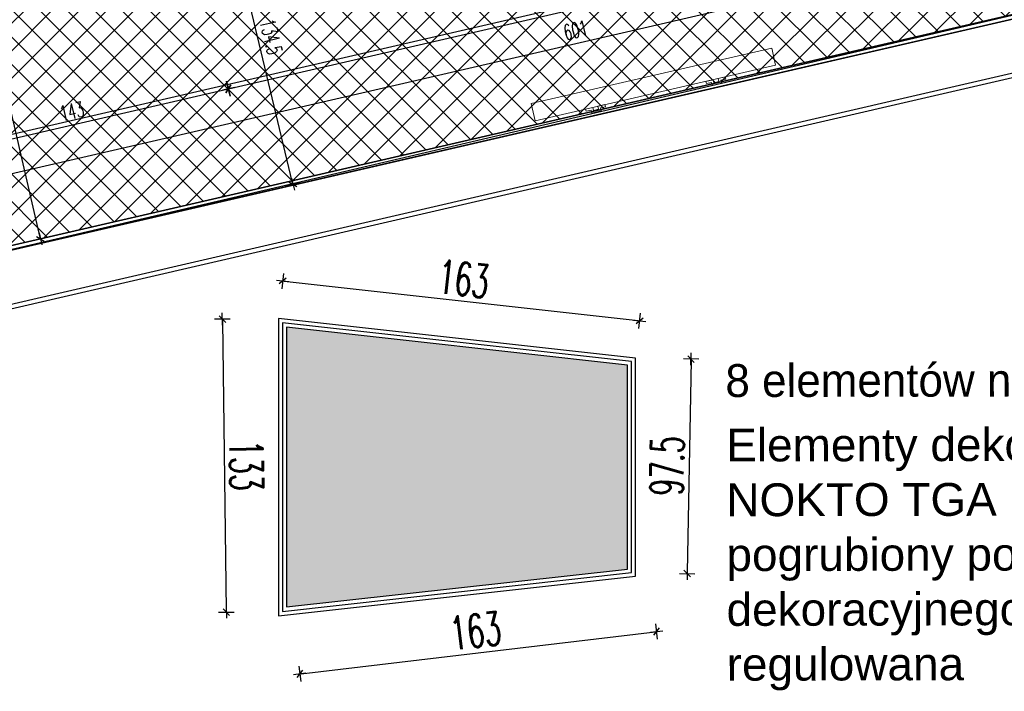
# Model space of a CAD drawing. Header units: centimetres. Extents: x -15121 to 17422, y -60492 to 0.
# Tile 105 of 256: x 1323 to 1770, y -30932 to -30627. Entities that reach past the tile are written whole.
import ezdxf

# ---------------------------------------------------------------- set-up
doc = ezdxf.new("R2010")
doc.units = ezdxf.units.CM
doc.header["$LTSCALE"] = 60
for name, color, linetype in [('A-SCI', 7, 'Continuous'), ('AIKA grzejniki', 7, 'Continuous'), ('AIKA lampy restauracja wymiarowanie', 7, 'Continuous'), ('AIKA podłoga deski cała', 2, 'Continuous'), ('AIKA powierzchnie2', 2, 'Continuous'), ('AIKA sufity podwieszane', 8, 'Continuous'), ('AIKA sufity wymiarowanie', 7, 'Continuous'), ('AIKA trapezy', 8, 'Continuous'), ('AIKA trapezy hacz', 8, 'Continuous'), ('AIKA TYNK2', 5, 'Continuous'), ('AIKA wymiarowanie ogólne rzut2', 7, 'Continuous'), ('AIKA ŚCIANA2', 8, 'Continuous')]:
    doc.layers.add(name, color=color, linetype=linetype)
doc.layers.add('IS_Grzejnik', color=15, linetype='Continuous', lineweight=5)
doc.styles.add('wymiar', font='txt.shx', dxfattribs={"width": 0.6})
doc.dimstyles.new('Dwudziestka', dxfattribs={"dimtxt": 7, "dimasz": 0.7, "dimexe": 5, "dimexo": 0, "dimgap": 2.5, "dimtad": 1, "dimtoh": 1, "dimdec": 3, "dimrnd": 0.5, "dimdsep": 46, "dimtxsty": 'wymiar', "dimblk": 'znacznik', "dimcen": 0, "dimdle": 5, "dimse1": 1, "dimse2": 1, "dimclrd": 256, "dimclre": 256, "dimclrt": 256, "dimadec": 0, "dimazin": 0, "dimtfac": 0.4, "dimtdec": 3, "dimtix": 1, "dimtofl": 0, "dimtmove": 2, "dimatfit": 3, "dimldrblk": 'znacznik', "dimfxl": 1, "dimtolj": 1, "dimarcsym": 0})

# ---------------------------------------------------------------- blocks, each defined once
blk = doc.blocks.new('SL grzejniki restauracja')
at = {"layer": 'IS_Grzejnik', "color": 15, "extrusion": (0, 0, -1)}
blk.add_lwpolyline([(1479.01, -1381.69), (1588.15, -1406.83), (1589.95, -1399.03), (1480.81, -1373.89)], close=True, dxfattribs=at)
at = {"layer": 'IS_Grzejnik', "color": 15}
for points in [[(-1501.91, -1386.96), (-1505.16, -1387.71), (-1504.85, -1389.07), (-1507.12, -1389.6), (-1507.43, -1388.23), (-1510.68, -1388.98), (-1510.46, -1389.96), (-1508.18, -1389.43), (-1507.87, -1390.8), (-1503.65, -1389.82), (-1503.96, -1388.46), (-1501.69, -1387.94)], [(-1556.48, -1399.53), (-1559.73, -1400.28), (-1559.42, -1401.65), (-1561.69, -1402.17), (-1562, -1400.81), (-1565.25, -1401.55), (-1565.03, -1402.53), (-1562.75, -1402), (-1562.44, -1403.37), (-1558.22, -1402.4), (-1558.53, -1401.03), (-1556.26, -1400.51)]]:
    blk.add_lwpolyline(points, close=True, dxfattribs=at)
blk = doc.blocks.new('znacznik')
at = {"color": 0}
for points in [[(-4, 0), (4, 0)], [(0, -5), (0, 5)]]:
    blk.add_lwpolyline(points, dxfattribs=at)
at = {"color": 1}
blk.add_lwpolyline([(-2.12, -2.12), (2.12, 2.12)], dxfattribs=at)
blk = doc.blocks.new('*D5402')
at = {"layer": 'AIKA wymiarowanie ogólne rzut2', "lineweight": -2, "transparency": 16777216}
blk.add_line((1868.4, -30570.65), (1284.16, -30705.53), dxfattribs=at)
at = {"layer": 'Defpoints', "color": 0, "transparency": 16777216}
for p in [(1872.62, -30585.85), (1258.88, -30599.13), (1283.48, -30705.69)]:
    blk.add_point(p, dxfattribs=at)
at = {"layer": 'AIKA wymiarowanie ogólne rzut2', "linetype": 'ByBlock', "lineweight": -2, "transparency": 16777216, "xscale": 0.7, "yscale": 0.7, "zscale": 0.7}
for p, rotation in [((1869.08, -30570.5), 12.9999999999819), ((1283.48, -30705.69), 192.9999999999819)]:
    blk.add_blockref('znacznik', p, dxfattribs=dict(at, rotation=rotation))
at = {"layer": 'AIKA wymiarowanie ogólne rzut2', "transparency": 16777216, "insert": (1574.93, -30632.25), "char_height": 7, "attachment_point": 5, "rotation": 13, "style": 'wymiar'}
blk.add_mtext('\\A1;601', dxfattribs=at)
blk = doc.blocks.new('*D7114')
at = {"layer": 'AIKA lampy restauracja wymiarowanie', "lineweight": -2, "transparency": 16777216}
blk.add_line((1446.5, -30701.46), (1415.43, -30571.96), dxfattribs=at)
at = {"layer": 'Defpoints', "color": 0, "transparency": 16777216}
for p in [(1415.26, -30571.28), (1371.74, -30581.72), (1403.14, -30712.59)]:
    blk.add_point(p, dxfattribs=at)
at = {"layer": 'AIKA lampy restauracja wymiarowanie', "lineweight": -2, "transparency": 16777216, "xscale": 0.7, "yscale": 0.7, "zscale": 0.7}
for p, rotation in [((1415.26, -30571.28), 103.4939145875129), ((1446.66, -30702.14), 283.4939145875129)]:
    blk.add_blockref('znacznik', p, dxfattribs=dict(at, rotation=rotation))
at = {"layer": 'AIKA lampy restauracja wymiarowanie', "transparency": 16777216, "insert": (1436.8, -30635.31), "char_height": 7, "attachment_point": 5, "rotation": 283.4939, "style": 'wymiar'}
blk.add_mtext('\\A1;134.5', dxfattribs=at)
blk = doc.blocks.new('*D7124')
at = {"layer": 'AIKA lampy restauracja wymiarowanie', "lineweight": -2, "transparency": 16777216}
blk.add_line((1278.72, -30690.84), (1416.69, -30658.99), dxfattribs=at)
at = {"layer": 'Defpoints', "color": 0, "transparency": 16777216}
for p in [(1417.37, -30658.83), (1428.43, -30706.75), (1289.1, -30738.92)]:
    blk.add_point(p, dxfattribs=at)
at = {"layer": 'AIKA lampy restauracja wymiarowanie', "lineweight": -2, "transparency": 16777216, "xscale": 0.7, "yscale": 0.7, "zscale": 0.7}
for p, rotation in [((1417.37, -30658.83), 12.99999941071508), ((1278.04, -30691), 192.9999994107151)]:
    blk.add_blockref('znacznik', p, dxfattribs=dict(at, rotation=rotation))
at = {"layer": 'AIKA lampy restauracja wymiarowanie', "transparency": 16777216, "insert": (1346.36, -30669.07), "char_height": 7, "attachment_point": 5, "rotation": 13, "style": 'wymiar'}
blk.add_mtext('\\A1;143', dxfattribs=at)
blk = doc.blocks.new('*D7125')
at = {"layer": 'AIKA lampy restauracja wymiarowanie', "lineweight": -2, "transparency": 16777216}
blk.add_line((1418.05, -30658.68), (1747.93, -30582.52), dxfattribs=at)
at = {"layer": 'Defpoints', "color": 0, "transparency": 16777216}
for p in [(1748.61, -30582.36), (1753.22, -30602.33), (1428.43, -30706.75)]:
    blk.add_point(p, dxfattribs=at)
at = {"layer": 'AIKA lampy restauracja wymiarowanie', "lineweight": -2, "transparency": 16777216, "xscale": 0.7, "yscale": 0.7, "zscale": 0.7}
for p, rotation in [((1748.61, -30582.36), 12.99999941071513), ((1417.37, -30658.83), 192.9999994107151)]:
    blk.add_blockref('znacznik', p, dxfattribs=dict(at, rotation=rotation))
at = {"layer": 'AIKA lampy restauracja wymiarowanie', "transparency": 16777216, "insert": (1581.64, -30614.75), "char_height": 7, "attachment_point": 5, "rotation": 13, "style": 'wymiar'}
blk.add_mtext('\\A1;340', dxfattribs=at)
blk = doc.blocks.new('*D7269')
at = {"layer": 'AIKA sufity wymiarowanie', "lineweight": -2, "transparency": 16777216}
blk.add_line((1278.25, -30688.81), (1864.43, -30553.48), dxfattribs=at)
at = {"layer": 'Defpoints', "color": 0, "transparency": 16777216}
for p in [(1865.11, -30553.32), (1876.19, -30601.32), (1288.65, -30736.97)]:
    blk.add_point(p, dxfattribs=at)
at = {"layer": 'AIKA sufity wymiarowanie', "lineweight": -2, "transparency": 16777216, "xscale": 0.7, "yscale": 0.7, "zscale": 0.7}
for p, rotation in [((1865.11, -30553.32), 12.9999999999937), ((1277.57, -30688.97), 192.9999999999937)]:
    blk.add_blockref('znacznik', p, dxfattribs=dict(at, rotation=rotation))
at = {"layer": 'AIKA sufity wymiarowanie', "transparency": 16777216, "insert": (1569.99, -30615.3), "char_height": 7, "attachment_point": 5, "rotation": 13, "style": 'wymiar'}
blk.add_mtext('\\A1;603', dxfattribs=at)
blk = doc.blocks.new('*D7276')
at = {"layer": 'AIKA wymiarowanie ogólne rzut2', "lineweight": -2, "transparency": 16777216}
blk.add_line((1331.9, -30726.28), (1118.76, -29802.96), dxfattribs=at)
at = {"layer": 'Defpoints', "color": 0, "transparency": 16777216}
for p in [(1118.6, -29802.28), (1090.73, -29808.71), (1304.2, -30733.39)]:
    blk.add_point(p, dxfattribs=at)
at = {"layer": 'AIKA wymiarowanie ogólne rzut2', "lineweight": -2, "transparency": 16777216, "xscale": 0.7, "yscale": 0.7, "zscale": 0.7}
for p, rotation in [((1118.6, -29802.28), 102.999035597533), ((1332.06, -30726.96), 282.999035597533)]:
    blk.add_blockref('znacznik', p, dxfattribs=dict(at, rotation=rotation))
at = {"layer": 'AIKA wymiarowanie ogólne rzut2', "transparency": 16777216, "insert": (1231.18, -30263.27), "char_height": 7, "attachment_point": 5, "rotation": 282.999, "style": 'wymiar'}
blk.add_mtext('\\A1;949', dxfattribs=at)
blk = doc.blocks.new('*D7277')
at = {"layer": 'AIKA sufity wymiarowanie', "lineweight": -2}
blk.add_line((1442.72, -30746.21), (1603.33, -30764.06), dxfattribs=at)
at = {"layer": 'Defpoints', "color": 0}
for p in [(1440.15, -30763.05), (1604.03, -30764.14), (1602.15, -30781.05)]:
    blk.add_point(p, dxfattribs=at)
at = {"layer": 'AIKA sufity wymiarowanie', "linetype": 'ByBlock', "lineweight": -2, "xscale": 0.7, "yscale": 0.7, "zscale": 0.7}
for p, rotation in [((1442.03, -30746.14), 173.6598082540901), ((1604.03, -30764.14), 353.6598082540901)]:
    blk.add_blockref('znacznik', p, dxfattribs=dict(at, rotation=rotation))
at = {"layer": 'AIKA sufity wymiarowanie', "insert": (1524.13, -30745.2), "char_height": 15, "attachment_point": 5, "rotation": 353.6598, "style": 'wymiar'}
blk.add_mtext('\\A1;163', dxfattribs=at)
blk = doc.blocks.new('*D7278')
at = {"layer": 'AIKA sufity wymiarowanie', "lineweight": -2}
blk.add_line((1414.66, -30764.1), (1416.44, -30895.69), dxfattribs=at)
at = {"layer": 'Defpoints', "color": 0}
for p in [(1440.15, -30763.05), (1416.45, -30896.39), (1441.95, -30896.04)]:
    blk.add_point(p, dxfattribs=at)
at = {"layer": 'AIKA sufity wymiarowanie', "linetype": 'ByBlock', "lineweight": -2, "xscale": 0.7, "yscale": 0.7, "zscale": 0.7}
for p, rotation in [((1414.65, -30763.4), 90.77544883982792), ((1416.45, -30896.39), 270.7754488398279)]:
    blk.add_blockref('znacznik', p, dxfattribs=dict(at, rotation=rotation))
at = {"layer": 'AIKA sufity wymiarowanie', "insert": (1425.55, -30829.76), "char_height": 15, "attachment_point": 5, "rotation": 270.7754, "style": 'wymiar'}
blk.add_mtext('\\A1;133', dxfattribs=at)
blk = doc.blocks.new('*D7279')
at = {"layer": 'AIKA sufity wymiarowanie', "lineweight": -2}
blk.add_line((1450.46, -30924.38), (1611.07, -30905.28), dxfattribs=at)
at = {"layer": 'Defpoints', "color": 0}
for p in [(1608.53, -30877.94), (1446.53, -30897.19), (1611.77, -30905.2)]:
    blk.add_point(p, dxfattribs=at)
at = {"layer": 'AIKA sufity wymiarowanie', "linetype": 'ByBlock', "lineweight": -2, "xscale": 0.7, "yscale": 0.7, "zscale": 0.7}
for p, rotation in [((1611.77, -30905.2), 6.77871200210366), ((1449.77, -30924.46), 186.7787120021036)]:
    blk.add_blockref('znacznik', p, dxfattribs=dict(at, rotation=rotation))
at = {"layer": 'AIKA sufity wymiarowanie', "insert": (1529.59, -30904.9), "char_height": 15, "attachment_point": 5, "rotation": 6.7787, "style": 'wymiar'}
blk.add_mtext('\\A1;163', dxfattribs=at)
blk = doc.blocks.new('*D7280')
at = {"layer": 'AIKA sufity wymiarowanie', "lineweight": -2}
blk.add_line((1627.37, -30782.22), (1625.6, -30878.21), dxfattribs=at)
at = {"layer": 'Defpoints', "color": 0}
for p in [(1616.15, -30781.31), (1614.35, -30878.7), (1625.58, -30878.91)]:
    blk.add_point(p, dxfattribs=at)
at = {"layer": 'AIKA sufity wymiarowanie', "linetype": 'ByBlock', "lineweight": -2, "xscale": 0.7, "yscale": 0.7, "zscale": 0.7}
for p, rotation in [((1627.38, -30781.52), 88.94114588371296), ((1625.58, -30878.91), 268.941145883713)]:
    blk.add_blockref('znacznik', p, dxfattribs=dict(at, rotation=rotation))
at = {"layer": 'AIKA sufity wymiarowanie', "insert": (1616.48, -30830.03), "char_height": 15, "attachment_point": 5, "rotation": 88.9411, "style": 'wymiar'}
blk.add_mtext('\\A1;97.5', dxfattribs=at)

msp = doc.modelspace()

# ---------------------------------------------------------------- hatches: boundary and pattern name
at = {"layer": 'AIKA sufity podwieszane', "transparency": 33554610}
h = msp.add_hatch(dxfattribs=at)
h.set_pattern_fill('ANSI37', color=256, scale=2.771036)
h.set_pattern_definition([(45, (5073.432, 672.602), (-6.221154, 6.221154), []), (135, (5073.432, 672.602), (-6.221154, -6.221154), [])])
h.paths.add_polyline_path([(1895.3422, -29622.938), (1051.961, -29817.6477), (1083.6791, -29955.0339), (1108.8373, -29949.2257), (1118.7352, -29992.098), (1098.8606, -29996.6864), (1151.9491, -30226.6377), (1171.8236, -30222.0493), (1195.98, -30326.6818), (1176.0567, -30331.2815), (1229.1072, -30560.8465), (1247.0331, -30556.708), (1258.8797, -30599.1305), (1239.2948, -30603.652), (1271.0129, -30741.0382), (1888.861, -30598.3967), (1885.2618, -30582.8068), (1928.1341, -30572.909), (1931.7333, -30588.4989), (1951.2207, -30583.9999), (1954.8998, -30599.9359), (2063.0549, -30574.9663), (2055.7765, -30543.4404), (2098.6488, -30533.5425), (2102.248, -30549.1325), (2108.8207, -30547.615)])
at = {"layer": 'AIKA trapezy hacz'}
h = msp.add_hatch(dxfattribs=at)
h.set_pattern_fill('DOTS', color=256, scale=1.08)
h.set_pattern_definition([(0, (-989.7526, -3331.5372), (0.85725, 1.7145), [0, -1.7145])])
h.paths.add_polyline_path([(1598.5497, -30784.2732), (1443.7497, -30767.0732), (1443.7497, -30894.0289), (1598.5497, -30876.8289)])

# ---------------------------------------------------------------- linework, layer by layer
at = {"layer": 'A-SCI', "color": 4}
msp.add_line((1876.6441, -30603.2698), (1265.7141, -30744.3142), dxfattribs=at)
at = {"layer": 'AIKA podłoga deski cała'}
msp.add_lwpolyline([(1051.7856, -29817.6882), (1897.5708, -29622.4235), (2111.062, -30547.0975), (2102.248, -30549.1325), (2098.6488, -30533.5425), (2055.7765, -30543.4404), (2064.0098, -30579.1023), (1955.8547, -30604.0719), (1951.2207, -30583.9999), (1931.7333, -30588.4989), (1928.1341, -30572.909), (1885.2618, -30582.8068), (1888.861, -30598.3967), (1266.0671, -30744.1528)], dxfattribs=at)
at = {"layer": 'AIKA powierzchnie2'}
msp.add_lwpolyline([(1051.961, -29817.6477), (1895.3422, -29622.938), (2108.8207, -30547.615), (2102.248, -30549.1325), (2098.6488, -30533.5425), (2055.7765, -30543.4404), (2063.0549, -30574.9663), (1954.8998, -30599.9359), (1951.2207, -30583.9999), (1931.7333, -30588.4989), (1928.1341, -30572.909), (1885.2618, -30582.8068), (1888.861, -30598.3967), (1271.0129, -30741.0382)], dxfattribs=at)
at = {"layer": 'AIKA sufity podwieszane', "transparency": 33554610}
msp.add_lwpolyline([(1051.961, -29817.6477), (1895.3422, -29622.938), (2108.8207, -30547.615), (2102.248, -30549.1325), (2098.6488, -30533.5425), (2055.7765, -30543.4404), (2063.0549, -30574.9663), (1954.8998, -30599.9359), (1951.2207, -30583.9999), (1931.7333, -30588.4989), (1928.1341, -30572.909), (1885.2618, -30582.8068), (1888.861, -30598.3967), (1271.0129, -30741.0382)], dxfattribs=at)
at = {"layer": 'AIKA trapezy'}
msp.add_lwpolyline([(1440.1497, -30898.051), (1602.1497, -30880.051), (1602.1497, -30781.051), (1440.1497, -30763.051), (1440.1497, -30898.051)], dxfattribs=at)
for points in [[(1441.9497, -30896.04), (1600.3497, -30878.44), (1600.3497, -30782.6621), (1441.9497, -30765.0621)], [(1443.7497, -30894.0289), (1598.5497, -30876.8289), (1598.5497, -30784.2732), (1443.7497, -30767.0732)]]:
    msp.add_lwpolyline(points, close=True, dxfattribs=at)
at = {"layer": 'AIKA TYNK2'}
for points in [[(1271.0129, -30741.0382), (1888.861, -30598.3967), (1885.2618, -30582.8068), (1928.1341, -30572.909), (1931.7333, -30588.4989), (1951.2207, -30583.9999), (1957.5193, -30611.2822), (1928.2882, -30618.0308)], [(1912.846, -30657.8329), (1876.7943, -30666.1561), (1868.8516, -30631.7528), (1296.8964, -30763.7991)]]:
    msp.add_lwpolyline(points, dxfattribs=at)
at = {"layer": 'AIKA ŚCIANA2'}
msp.add_line((1891.2596, -30599.8956), (1289.0989, -30738.9153), dxfattribs=at)
msp.add_line((1891.2596, -30599.8956), (1289.0989, -30738.9153), dxfattribs=at)
for points in [[(1891.2596, -30599.8956), (1289.0989, -30738.9153), (1016.6832, -29558.9532), (2434.5985, -29231.6017), (3265.0511, -29231.6017), (3265.0511, -30391.6017), (3257.0511, -30391.6017), (3257.0511, -30407.6017), (2734.6181, -30407.6017), (2730.4905, -30389.723), (2691.5157, -30398.721), (2695.1149, -30414.311), (1930.2344, -30590.8975)], [(1271.4628, -30742.9869), (1891.2596, -30599.8956), (1887.6604, -30584.3057), (1926.6352, -30575.3076), (1930.2344, -30590.8975), (1949.7218, -30586.3985), (1955.1207, -30609.7834), (1927.8383, -30616.082)], [(1935.7809, -30650.4854), (1878.2931, -30663.7575), (1870.3505, -30629.3541), (1294.4978, -30762.3002)]]:
    msp.add_lwpolyline(points, dxfattribs=at)

# ---------------------------------------------------------------- block references
at = {"layer": 'AIKA grzejniki'}
msp.add_blockref('SL grzejniki restauracja', (3144.7578, -29266.5017), dxfattribs=at)

# ---------------------------------------------------------------- texts
at = {"layer": 'AIKA sufity podwieszane', "color": 7, "transparency": 33554610, "width": 602.870373, "attachment_point": 1, "rotation": 0.106195}
for s, insert, char_height in [('{\\fAR PL UKai CN|b0|i0|c238|p34;8 elementów nr1}', (1642.9338, -30783.836, 528.3017), 14.920965), ('{\\fAR PL UKai CN|b0|i0|c238|p34;\\P}\\P{\\fArial|b0|i0|c238|p34;Elementy dekoracyjne z płyty mdf podwójnej, oklejony folią  NOKTO TGA MC-473 Flexible Architectural Finishes panel pogrubiony po bokach na gr. 3 do 4 cm. Mocowanie elementu dekoracyjnego do sufitu za pomocą linek stalowych, wysokość regulowana}', (1643.2178, -30763.3509), 14.9209648)]:
    msp.add_mtext(s, dxfattribs=dict(at, insert=insert, char_height=char_height))

# ---------------------------------------------------------------- dimensions: what is measured, and where the dimension line sits
at = {"layer": 'AIKA lampy restauracja wymiarowanie', "color": 2}
for p1, p2, distance, picture, middle in [((1403.1449, -30712.5858), (1371.7416, -30581.7205), -44.7556, '*D7114', (1436.7977, -30635.3097)), ((1289.0989, -30738.9153), (1428.4339, -30706.7473), 49.1734, '*D7124', (1346.3551, -30669.072))]:
    dim = msp.add_aligned_dim(p1=p1, p2=p2, distance=distance, dimstyle='Dwudziestka', dxfattribs=at)
    dim.commit()
    dim.dimension.update_dxf_attribs({"geometry": picture, "text_midpoint": middle})
dim = msp.add_linear_dim(base=(1748.6137, -30582.3611), p1=(1428.4339, -30706.7473), p2=(1753.2237, -30602.3293), angle=192.999999, dimstyle='Dwudziestka', dxfattribs=at)
dim.commit()
dim.dimension.update_dxf_attribs({"geometry": '*D7125', "text_midpoint": (1581.6433, -30614.7514)})
at = {"layer": 'AIKA sufity wymiarowanie', "color": 6}
dim = msp.add_aligned_dim(p1=(1288.649, -30736.9666), p2=(1876.1942, -30601.3211), distance=49.2638, dimstyle='Dwudziestka', dxfattribs=at)
dim.commit()
dim.dimension.update_dxf_attribs({"geometry": '*D7269', "text_midpoint": (1569.99, -30615.2964)})
at = {"layer": 'AIKA sufity wymiarowanie', "color": 7}
for p1, p2, distance, override, picture, middle in [((1440.1497, -30763.051), (1602.1497, -30781.051), 17.0174, {"dimtxt": 15, "dimtxsty": 'wymiar', "dimldrblk": 'znacznik'}, '*D7277', (1524.1333, -30745.1988)), ((1440.1497, -30763.051), (1441.9497, -30896.04), -25.501, {"dimtxt": 15, "dimtxsty": 'wymiar', "dimldrblk": 'znacznik'}, '*D7278', (1425.5501, -30829.7553)), ((1616.1474, -30781.3098), (1614.3474, -30878.6987), 11.2376, {"dimtxt": 15, "dimtxsty": 'wymiar', "dimldrblk": 'znacznik'}, '*D7280', (1616.4847, -30830.0271)), ((1446.5277, -30897.1937), (1608.5277, -30877.9374), -27.4568, {"dimtxt": 15}, '*D7279', (1529.5882, -30904.9004))]:
    dim = msp.add_aligned_dim(p1=p1, p2=p2, distance=distance, dimstyle='Dwudziestka', override=override, dxfattribs=at)
    dim.commit()
    dim.dimension.update_dxf_attribs({"geometry": picture, "text_midpoint": middle})
at = {"layer": 'AIKA wymiarowanie ogólne rzut2'}
dim = msp.add_aligned_dim(p1=(1304.198, -30733.3917), p2=(1090.7349, -29808.7102), distance=-28.5954, dimstyle='Dwudziestka', dxfattribs=at)
dim.commit()
dim.dimension.update_dxf_attribs({"geometry": '*D7276', "text_midpoint": (1231.1754, -30263.2693)})
dim = msp.add_linear_dim(base=(1283.4813, -30705.6919), p1=(1872.6215, -30585.8459), p2=(1258.8797, -30599.1305), angle=13, dimstyle='Dwudziestka', dxfattribs=at)
dim.commit()
dim.dimension.update_dxf_attribs({"geometry": '*D5402', "text_midpoint": (1574.9298, -30632.2479)})

doc.saveas('drawing.dxf')
